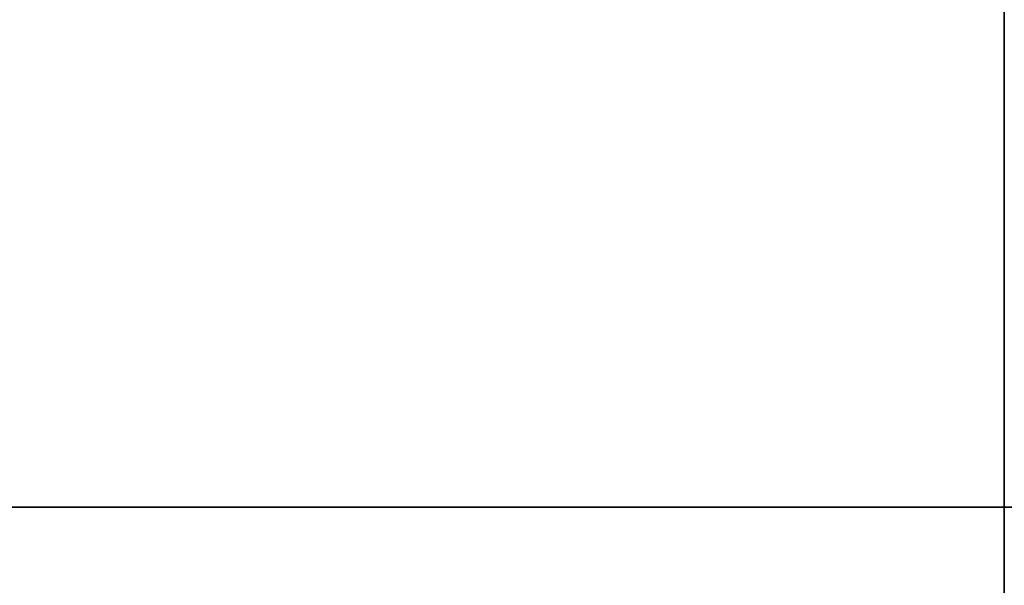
# Model space of a CAD drawing. Header units: millimetres. Extents: x -825 to -161, y -739 to 200.
# Tile 216 of 256: x -499.9903 to -499.9465, y -43.0246 to -42.9995. Entities that reach past the tile are written whole.
import ezdxf

# ---------------------------------------------------------------- set-up
doc = ezdxf.new("R2010")
doc.units = ezdxf.units.MM
doc.header["$MEASUREMENT"] = 0
doc.layers.add('Default', color=7, linetype='Continuous', true_color=0x000000)

# ---------------------------------------------------------------- blocks, each defined once
blk = doc.blocks.new('M3X10MM')
at = {"layer": 'Default'}
blk.add_line((-3.5, 0), (-2.4003, 0), dxfattribs=at)
at = {"layer": 'Default', "extrusion": (-7.98303e-16, 1, -8.38761e-48)}
blk.add_arc((0, 0), 3.5, 0, 180, dxfattribs=at)
at = {"layer": 'Default', "extrusion": (-7.98303e-16, 1, 1.53695e-47)}
blk.add_arc((0, 0), 3.5, 180, 0, dxfattribs=at)
at = {"layer": 'Default', "extrusion": (4.49733e-17, 1, 0)}
blk.add_arc((0, 0, -1.031371), 2.468629, 0, 180, dxfattribs=at)
at = {"layer": 'Default'}
blk.add_arc((-3.6, -2.162742), 1.6, 0, 45, dxfattribs=at)
at = {"layer": 'Default', "extrusion": (-4.49733e-17, 1, 0)}
blk.add_arc((0, 0, -1.031371), 2.468629, 180, 0, dxfattribs=at)
at = {"layer": 'Default'}
for points, degree in [([(-2.4003, 0, 0.381), (-2.4003, 0), (-2.4003, 0, -0.381)], 2), ([(0, -3.0734), (-0.93768, -2.155876, -0.148838), (-1.746286, -1.136045, -0.277188), (-2.4003, 0, -0.381)], 3), ([(-2.4003, 0, 0.381), (-1.746294, -1.136032, 0.277189), (-0.937673, -2.155883, 0.148837), (0, -3.0734)], 3), ([(-2.4003, 0, -0.381), (-2.4003, 0), (-2.4003, 0, 0.381)], 2)]:
    blk.add_open_spline(points, degree=degree, dxfattribs=at)
blk.add_open_spline([(-2.4003, 0), (-2.049692, -0.609018), (-1.322943, -1.670302), (-0.433024, -2.649684), (0, -3.0734)], degree=3, knots=[0.010016, 0.010016, 0.010016, 0.010016, 0.549743, 0.9905091, 0.9905091, 0.9905091, 0.9905091], dxfattribs=at)
blk = doc.blocks.new('M_COVER_ASM')
at = {"layer": 'Default', "rotation": 180}
blk.add_blockref('M3X10MM', (133.550939, 12.220803, 32.04294), dxfattribs=at)

msp = doc.modelspace()

# ---------------------------------------------------------------- block references
at = {"layer": 'Default', "extrusion": (0, -1, 0), "xscale": 1.342608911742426, "yscale": 1.342608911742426, "zscale": 1.342608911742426, "rotation": 359.9998767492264}
msp.add_blockref('M_COVER_ASM', (-682.475903, 20.483796), dxfattribs=at)

doc.saveas('drawing.dxf')
